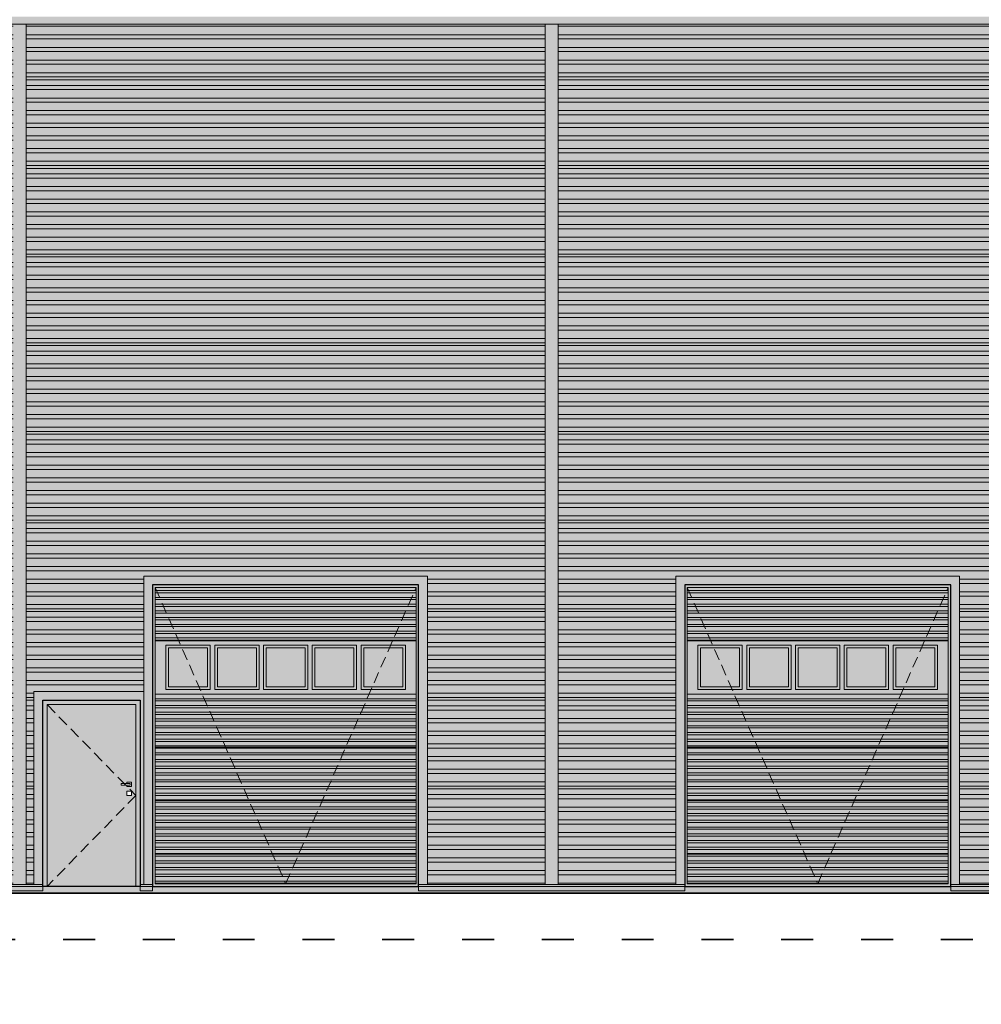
# Model space of a CAD drawing. Header units: millimetres. Extents: x 16720 to 74016, y 25810 to 81213.
# Tile 212 of 256: x 31578 to 32663, y 46081 to 47192. Entities that reach past the tile are written whole.
import ezdxf

# ---------------------------------------------------------------- set-up
doc = ezdxf.new("R2010")
doc.units = ezdxf.units.MM
doc.linetypes.add('ACAD_ISO03W100', pattern=[30, 12, -18])
doc.linetypes.add('HIDDENX2', pattern=[19.05, 12.7, -6.35])
for name, color, linetype, lineweight in [('_CIENKIE', 35, 'Continuous', 5), ('_HATCH', 157, 'Continuous', 5), ('_OBRÓBKA BLACHARSKA', 182, 'Continuous', 13), ('_PRZERYWANE', 252, 'HIDDENX2', 9), ('_WIDOKOWE', 252, 'Continuous', 9), ('_ZIEMIA', 98, 'Continuous', 35), ('_ŚREDNIE', 90, 'Continuous', 25)]:
    doc.layers.add(name, color=color, linetype=linetype, lineweight=lineweight)
doc.layers.add('HATCH', color=7, linetype='Continuous')

msp = doc.modelspace()

# ---------------------------------------------------------------- hatches: boundary and pattern name
at = {"layer": '_HATCH'}
h = msp.add_hatch(dxfattribs=at)
h.set_pattern_fill('ANSI32', color=250, scale=1.5, angle=135)
h.set_pattern_definition([(180, (22029.559, 10694.54), (-2e-15, -14.2875), []), (180, (22024.796, 10699.303), (-2e-15, -14.2875), [])])
h.paths.add_polyline_path([(30994.4, 46768.4), (30994.4, 46770.4), (30995.4, 46770.4), (30995.4, 46950), (30994.4, 46950), (30994.4, 46952), (30995.4, 46952), (30995.4, 47131.7), (30994.4, 47131.7), (30994.4, 47133.7), (30995.4, 47133.7), (30995.4, 47150.9), (30995.4, 47170.9), (30995.4, 47187.3), (30976.4, 47187.3), (30976.4, 46216.5), (30995.4, 46216.5), (30995.4, 46246.7), (30994.4, 46246.7), (30994.4, 46248.7), (30995.4, 46248.7), (30995.4, 46405), (30994.4, 46405), (30994.4, 46407), (30995.4, 46407), (30995.4, 46586.7), (30994.4, 46586.7), (30994.4, 46588.7), (30995.4, 46588.7), (30995.4, 46768.4)])
h.paths.add_polyline_path([(31007.4, 46588.7), (31008.4, 46588.7), (31008.4, 46586.7), (31007.4, 46586.7), (31007.4, 46407), (31008.4, 46407), (31008.4, 46405), (31007.4, 46405), (31007.4, 46248.7), (31008.4, 46248.7), (31008.4, 46246.7), (31007.4, 46246.7), (31007.4, 46216.5), (31570.9, 46216.5), (31570.9, 47187.3), (31007.4, 47187.3), (31007.4, 47170.9), (31007.4, 47150.9), (31007.4, 47133.7), (31008.4, 47133.7), (31008.4, 47131.7), (31007.4, 47131.7), (31007.4, 46952), (31008.4, 46952), (31008.4, 46950), (31007.4, 46950), (31007.4, 46770.4), (31008.4, 46770.4), (31008.4, 46768.4), (31007.4, 46768.4)])
h.paths.add_polyline_path([(32038.4, 46564.5), (32038.4, 46216.5), (32170.9, 46216.5), (32170.9, 47187.3), (31585.9, 47187.3), (31585.9, 46216.5), (31594.4, 46216.5), (31594.4, 46434.5), (31718.4, 46434.5), (31718.4, 46564.5)])
h.paths.add_polyline_path([(32767.4, 46316.7), (32770.9, 46316.7), (32770.9, 47187.3), (32185.9, 47187.3), (32185.9, 46216.5), (32318.4, 46216.5), (32318.4, 46564.5), (32638.4, 46564.5), (32638.4, 46216.5), (32767.4, 46216.5)])
h.paths.add_polyline_path([(33370.9, 46216.5), (33370.9, 47187.3), (32785.9, 47187.3), (32785.9, 46216.5), (32908.4, 46216.5), (32908.4, 46494.5), (32908.4, 46554.5), (33248.4, 46554.5), (33248.4, 46494.5), (33248.4, 46216.5)])
h.paths.add_polyline_path([(33949.4, 46248.7), (33949.4, 46405), (33948.4, 46405), (33948.4, 46407), (33949.4, 46407), (33949.4, 46586.7), (33948.4, 46586.7), (33948.4, 46588.7), (33949.4, 46588.7), (33949.4, 46768.4), (33948.4, 46768.4), (33948.4, 46770.4), (33949.4, 46770.4), (33949.4, 46950), (33948.4, 46950), (33948.4, 46952), (33949.4, 46952), (33949.4, 47131.7), (33948.4, 47131.7), (33948.4, 47133.7), (33949.4, 47133.7), (33949.4, 47150.9), (33949.4, 47170.9), (33949.4, 47187.3), (33385.9, 47187.3), (33385.9, 46216.5), (33508.4, 46216.5), (33508.4, 46494.5), (33508.4, 46554.5), (33848.4, 46554.5), (33848.4, 46494.5), (33848.4, 46216.5), (33949.4, 46216.5), (33949.4, 46246.7), (33948.4, 46246.7), (33948.4, 46248.7)])
h.paths.add_polyline_path([(33961.4, 47187.3), (33961.4, 47170.9), (33961.4, 47150.9), (33961.4, 47133.7), (33962.4, 47133.7), (33962.4, 47131.7), (33961.4, 47131.7), (33961.4, 46952), (33962.4, 46952), (33962.4, 46950), (33961.4, 46950), (33961.4, 46770.4), (33962.4, 46770.4), (33962.4, 46768.4), (33961.4, 46768.4), (33961.4, 46588.7), (33962.4, 46588.7), (33962.4, 46586.7), (33961.4, 46586.7), (33961.4, 46407), (33962.4, 46407), (33962.4, 46405), (33961.4, 46405), (33961.4, 46248.7), (33962.4, 46248.7), (33962.4, 46246.7), (33961.4, 46246.7), (33961.4, 46216.5), (33980.4, 46216.5), (33980.4, 47187.3)])
h = msp.add_hatch(color=253, dxfattribs=at)
h.dxf.hatch_style = 1
h.paths.add_polyline_path([(30994.4, 46768.4), (30994.4, 46770.4), (30995.4, 46770.4), (30995.4, 46950), (30994.4, 46950), (30994.4, 46952), (30995.4, 46952), (30995.4, 47131.7), (30994.4, 47131.7), (30994.4, 47133.7), (30995.4, 47133.7), (30995.4, 47150.9), (30995.4, 47170.9), (30995.4, 47187.3), (30976.4, 47187.3), (30976.4, 46216.5), (30995.4, 46216.5), (30995.4, 46246.7), (30994.4, 46246.7), (30994.4, 46248.7), (30995.4, 46248.7), (30995.4, 46405), (30994.4, 46405), (30994.4, 46407), (30995.4, 46407), (30995.4, 46586.7), (30994.4, 46586.7), (30994.4, 46588.7), (30995.4, 46588.7), (30995.4, 46768.4)])
h.paths.add_polyline_path([(31007.4, 46588.7), (31008.4, 46588.7), (31008.4, 46586.7), (31007.4, 46586.7), (31007.4, 46407), (31008.4, 46407), (31008.4, 46405), (31007.4, 46405), (31007.4, 46248.7), (31008.4, 46248.7), (31008.4, 46246.7), (31007.4, 46246.7), (31007.4, 46216.5), (31570.9, 46216.5), (31570.9, 47187.3), (31007.4, 47187.3), (31007.4, 47170.9), (31007.4, 47150.9), (31007.4, 47133.7), (31008.4, 47133.7), (31008.4, 47131.7), (31007.4, 47131.7), (31007.4, 46952), (31008.4, 46952), (31008.4, 46950), (31007.4, 46950), (31007.4, 46770.4), (31008.4, 46770.4), (31008.4, 46768.4), (31007.4, 46768.4)])
h.paths.add_polyline_path([(32038.4, 46564.5), (32038.4, 46216.5), (32170.9, 46216.5), (32170.9, 47187.3), (31585.9, 47187.3), (31585.9, 46216.5), (31594.4, 46216.5), (31594.4, 46434.5), (31718.4, 46434.5), (31718.4, 46564.5)])
h.paths.add_polyline_path([(32767.4, 46316.7), (32770.9, 46316.7), (32770.9, 47187.3), (32185.9, 47187.3), (32185.9, 46216.5), (32318.4, 46216.5), (32318.4, 46564.5), (32638.4, 46564.5), (32638.4, 46216.5), (32767.4, 46216.5)])
h.paths.add_polyline_path([(33370.9, 46216.5), (33370.9, 47187.3), (32785.9, 47187.3), (32785.9, 46216.5), (32908.4, 46216.5), (32908.4, 46494.5), (32908.4, 46554.5), (33248.4, 46554.5), (33248.4, 46494.5), (33248.4, 46216.5)])
h.paths.add_polyline_path([(33949.4, 46248.7), (33949.4, 46405), (33948.4, 46405), (33948.4, 46407), (33949.4, 46407), (33949.4, 46586.7), (33948.4, 46586.7), (33948.4, 46588.7), (33949.4, 46588.7), (33949.4, 46768.4), (33948.4, 46768.4), (33948.4, 46770.4), (33949.4, 46770.4), (33949.4, 46950), (33948.4, 46950), (33948.4, 46952), (33949.4, 46952), (33949.4, 47131.7), (33948.4, 47131.7), (33948.4, 47133.7), (33949.4, 47133.7), (33949.4, 47150.9), (33949.4, 47170.9), (33949.4, 47187.3), (33385.9, 47187.3), (33385.9, 46216.5), (33508.4, 46216.5), (33508.4, 46494.5), (33508.4, 46554.5), (33848.4, 46554.5), (33848.4, 46494.5), (33848.4, 46216.5), (33949.4, 46216.5), (33949.4, 46246.7), (33948.4, 46246.7), (33948.4, 46248.7)])
h.paths.add_polyline_path([(33961.4, 47187.3), (33961.4, 47170.9), (33961.4, 47150.9), (33961.4, 47133.7), (33962.4, 47133.7), (33962.4, 47131.7), (33961.4, 47131.7), (33961.4, 46952), (33962.4, 46952), (33962.4, 46950), (33961.4, 46950), (33961.4, 46770.4), (33962.4, 46770.4), (33962.4, 46768.4), (33961.4, 46768.4), (33961.4, 46588.7), (33962.4, 46588.7), (33962.4, 46586.7), (33961.4, 46586.7), (33961.4, 46407), (33962.4, 46407), (33962.4, 46405), (33961.4, 46405), (33961.4, 46248.7), (33962.4, 46248.7), (33962.4, 46246.7), (33961.4, 46246.7), (33961.4, 46216.5), (33980.4, 46216.5), (33980.4, 47187.3)])
h = msp.add_hatch(dxfattribs=at)
h.set_pattern_fill('ANSI32', color=250, scale=0.8, angle=135)
h.set_pattern_definition([(180, (55160.249, 51323.353), (-9e-16, -7.62), []), (180, (55157.709, 51325.893), (-9e-16, -7.62), [])])
h.paths.add_polyline_path([(31731.4, 46217.5), (32025.4, 46217.5), (32025.4, 46251.5), (31731.4, 46251.5)])
h.paths.add_polyline_path([(31731.4, 46251.5), (32025.4, 46251.5), (32025.4, 46311.5), (31731.4, 46311.5)])
h.paths.add_polyline_path([(31731.4, 46311.5), (32025.4, 46311.5), (32025.4, 46371.5), (31731.4, 46371.5)])
h.paths.add_polyline_path([(31731.4, 46371.5), (32025.4, 46371.5), (32025.4, 46431.5), (31731.4, 46431.5)])
h.paths.add_polyline_path([(31731.4, 46491.5), (32025.4, 46491.5), (32025.4, 46551.5), (31731.4, 46551.5)])
h = msp.add_hatch(dxfattribs=at)
h.set_pattern_fill('ANSI32', color=250, scale=0.8, angle=135)
h.set_pattern_definition([(180, (55760.249, 51323.353), (-9e-16, -7.62), []), (180, (55757.709, 51325.893), (-9e-16, -7.62), [])])
h.paths.add_polyline_path([(32331.4, 46217.5), (32625.4, 46217.5), (32625.4, 46251.5), (32331.4, 46251.5)])
h.paths.add_polyline_path([(32331.4, 46251.5), (32625.4, 46251.5), (32625.4, 46311.5), (32331.4, 46311.5)])
h.paths.add_polyline_path([(32331.4, 46311.5), (32625.4, 46311.5), (32625.4, 46371.5), (32331.4, 46371.5)])
h.paths.add_polyline_path([(32331.4, 46371.5), (32625.4, 46371.5), (32625.4, 46431.5), (32331.4, 46431.5)])
h.paths.add_polyline_path([(32331.4, 46491.5), (32625.4, 46491.5), (32625.4, 46551.5), (32331.4, 46551.5)])
h = msp.add_hatch(color=254, dxfattribs=at)
h.dxf.hatch_style = 1
h.paths.add_polyline_path([(31731.4, 46431.5), (32025.4, 46431.5), (32025.4, 46491.5), (31731.4, 46491.5)])
h.paths.add_polyline_path([(32013.4, 46486.5), (32013.4, 46436.5), (31963.4, 46436.5), (31963.4, 46486.5)], flags=16)
h.paths.add_polyline_path([(31958.4, 46486.5), (31958.4, 46436.5), (31908.4, 46436.5), (31908.4, 46486.5)], flags=16)
h.paths.add_polyline_path([(31903.4, 46486.5), (31903.4, 46436.5), (31853.4, 46436.5), (31853.4, 46486.5)], flags=16)
h.paths.add_polyline_path([(31848.4, 46486.5), (31848.4, 46436.5), (31798.4, 46436.5), (31798.4, 46486.5)], flags=16)
h.paths.add_polyline_path([(31793.4, 46486.5), (31793.4, 46436.5), (31743.4, 46436.5), (31743.4, 46486.5)], flags=16)
h.paths.add_polyline_path([(32010.4, 46483.5), (32010.4, 46439.5), (31966.4, 46439.5), (31966.4, 46483.5)], flags=0)
h.paths.add_polyline_path([(31955.4, 46483.5), (31955.4, 46439.5), (31911.4, 46439.5), (31911.4, 46483.5)], flags=0)
h.paths.add_polyline_path([(31900.4, 46483.5), (31900.4, 46439.5), (31856.4, 46439.5), (31856.4, 46483.5)], flags=0)
h.paths.add_polyline_path([(31845.4, 46483.5), (31845.4, 46439.5), (31801.4, 46439.5), (31801.4, 46483.5)], flags=0)
h.paths.add_polyline_path([(31790.4, 46483.5), (31790.4, 46439.5), (31746.4, 46439.5), (31746.4, 46483.5)], flags=0)
h = msp.add_hatch(color=254, dxfattribs=at)
h.dxf.hatch_style = 1
h.paths.add_polyline_path([(32331.4, 46431.5), (32625.4, 46431.5), (32625.4, 46491.5), (32331.4, 46491.5)])
h.paths.add_polyline_path([(32613.4, 46486.5), (32613.4, 46436.5), (32563.4, 46436.5), (32563.4, 46486.5)], flags=16)
h.paths.add_polyline_path([(32558.4, 46486.5), (32558.4, 46436.5), (32508.4, 46436.5), (32508.4, 46486.5)], flags=16)
h.paths.add_polyline_path([(32503.4, 46486.5), (32503.4, 46436.5), (32453.4, 46436.5), (32453.4, 46486.5)], flags=16)
h.paths.add_polyline_path([(32448.4, 46486.5), (32448.4, 46436.5), (32398.4, 46436.5), (32398.4, 46486.5)], flags=16)
h.paths.add_polyline_path([(32393.4, 46486.5), (32393.4, 46436.5), (32343.4, 46436.5), (32343.4, 46486.5)], flags=16)
h.paths.add_polyline_path([(32610.4, 46483.5), (32610.4, 46439.5), (32566.4, 46439.5), (32566.4, 46483.5)], flags=0)
h.paths.add_polyline_path([(32555.4, 46483.5), (32555.4, 46439.5), (32511.4, 46439.5), (32511.4, 46483.5)], flags=0)
h.paths.add_polyline_path([(32500.4, 46483.5), (32500.4, 46439.5), (32456.4, 46439.5), (32456.4, 46483.5)], flags=0)
h.paths.add_polyline_path([(32445.4, 46483.5), (32445.4, 46439.5), (32401.4, 46439.5), (32401.4, 46483.5)], flags=0)
h.paths.add_polyline_path([(32390.4, 46483.5), (32390.4, 46439.5), (32346.4, 46439.5), (32346.4, 46483.5)], flags=0)
h = msp.add_hatch(color=155, dxfattribs=at)
h.dxf.hatch_style = 1
h.paths.add_polyline_path([(31966.4, 46483.5), (31966.4, 46439.5), (32010.4, 46439.5), (32010.4, 46483.5)])
h.paths.add_polyline_path([(31911.4, 46483.5), (31911.4, 46439.5), (31955.4, 46439.5), (31955.4, 46483.5)])
h.paths.add_polyline_path([(31856.4, 46483.5), (31856.4, 46439.5), (31900.4, 46439.5), (31900.4, 46483.5)])
h.paths.add_polyline_path([(31801.4, 46483.5), (31801.4, 46439.5), (31845.4, 46439.5), (31845.4, 46483.5)])
h.paths.add_polyline_path([(31746.4, 46483.5), (31746.4, 46439.5), (31790.4, 46439.5), (31790.4, 46483.5)])
h = msp.add_hatch(color=155, dxfattribs=at)
h.dxf.hatch_style = 1
h.paths.add_polyline_path([(32566.4, 46483.5), (32566.4, 46439.5), (32610.4, 46439.5), (32610.4, 46483.5)])
h.paths.add_polyline_path([(32511.4, 46483.5), (32511.4, 46439.5), (32555.4, 46439.5), (32555.4, 46483.5)])
h.paths.add_polyline_path([(32456.4, 46483.5), (32456.4, 46439.5), (32500.4, 46439.5), (32500.4, 46483.5)])
h.paths.add_polyline_path([(32401.4, 46483.5), (32401.4, 46439.5), (32445.4, 46439.5), (32445.4, 46483.5)])
h.paths.add_polyline_path([(32346.4, 46483.5), (32346.4, 46439.5), (32390.4, 46439.5), (32390.4, 46483.5)])
at = {"layer": '_HATCH', "true_color": 0xe8e8e8}
h = msp.add_hatch(color=254, dxfattribs=at)
h.dxf.hatch_style = 1
h.paths.add_polyline_path([(33984.4, 46209.5), (33961.4, 46209.5), (33961.4, 46154.5), (33979.4, 46154.5), (33979.4, 46174.5), (33984.4, 46174.5)])
h.paths.add_polyline_path([(33989.4, 46174.5), (34003.4, 46174.5), (34003.4, 46154.5), (34013.9, 46154.5), (34013.9, 46209.5), (33989.4, 46209.5)])
h.paths.add_polyline_path([(33961.4, 46154.5), (33961.4, 46089.5), (33963.9, 46089.5), (33963.9, 46081.5), (33964.4, 46081.5), (33964.4, 46089.5), (33978.9, 46089.5), (33978.9, 46081.5), (33979.4, 46081.5), (33979.4, 46154.5)])
h.paths.add_polyline_path([(33778.4, 46154.5), (33848.4, 46154.5), (33949.4, 46154.5), (33949.4, 46209.5), (33848.4, 46209.5), (33848.4, 46214.5), (33788.4, 46214.5), (33778.4, 46214.5)])
h.paths.add_polyline_path([(33848.4, 46154.5), (33848.4, 46089.5), (33848.4, 46081.5), (33848.9, 46081.5), (33848.9, 46089.5), (33864.9, 46089.5), (33864.9, 46081.5), (33865.4, 46081.5), (33865.4, 46089.5), (33881.4, 46089.5), (33881.4, 46081.5), (33881.9, 46081.5), (33881.9, 46089.5), (33897.9, 46089.5), (33897.9, 46081.5), (33898.4, 46081.5), (33898.4, 46089.5), (33914.4, 46089.5), (33914.4, 46081.5), (33914.9, 46081.5), (33914.9, 46089.5), (33930.9, 46089.5), (33930.9, 46081.5), (33931.4, 46081.5), (33931.4, 46089.5), (33947.4, 46089.5), (33947.4, 46081.5), (33947.9, 46081.5), (33947.9, 46089.5), (33949.4, 46089.5), (33949.4, 46154.5)])
h.paths.add_polyline_path([(33848.4, 46154.5), (33778.4, 46154.5), (33578.4, 46154.5), (33508.4, 46154.5), (33508.4, 46089.5), (33518.4, 46089.5), (33518.4, 46081.5), (33518.9, 46081.5), (33518.9, 46089.5), (33534.9, 46089.5), (33534.9, 46081.5), (33535.4, 46081.5), (33535.4, 46089.5), (33551.4, 46089.5), (33551.4, 46081.5), (33551.9, 46081.5), (33551.9, 46089.5), (33567.9, 46089.5), (33567.9, 46081.5), (33568.4, 46081.5), (33568.4, 46089.5), (33584.4, 46089.5), (33584.4, 46081.5), (33584.9, 46081.5), (33584.9, 46089.5), (33600.9, 46089.5), (33600.9, 46081.5), (33601.4, 46081.5), (33601.4, 46089.5), (33617.4, 46089.5), (33617.4, 46081.5), (33617.9, 46081.5), (33617.9, 46089.5), (33633.9, 46089.5), (33633.9, 46081.5), (33634.4, 46081.5), (33634.4, 46089.5), (33650.4, 46089.5), (33650.4, 46081.5), (33650.9, 46081.5), (33650.9, 46089.5), (33666.9, 46089.5), (33666.9, 46081.5), (33667.4, 46081.5), (33667.4, 46089.5), (33683.4, 46089.5), (33683.4, 46081.5), (33683.9, 46081.5), (33683.9, 46089.5), (33699.9, 46089.5), (33699.9, 46081.5), (33700.4, 46081.5), (33700.4, 46089.5), (33716.4, 46089.5), (33716.4, 46081.5), (33716.9, 46081.5), (33716.9, 46089.5), (33732.9, 46089.5), (33732.9, 46081.5), (33733.4, 46081.5), (33733.4, 46089.5), (33749.4, 46089.5), (33749.4, 46081.5), (33749.9, 46081.5), (33749.9, 46089.5), (33765.9, 46089.5), (33765.9, 46081.5), (33766.4, 46081.5), (33766.4, 46089.5), (33782.4, 46089.5), (33782.4, 46081.5), (33782.9, 46081.5), (33782.9, 46089.5), (33798.9, 46089.5), (33798.9, 46081.5), (33799.4, 46081.5), (33799.4, 46089.5), (33815.4, 46089.5), (33815.4, 46081.5), (33815.9, 46081.5), (33815.9, 46089.5), (33831.9, 46089.5), (33831.9, 46081.5), (33832.4, 46081.5), (33832.4, 46089.5), (33848.4, 46089.5)])
h.paths.add_polyline_path([(33578.4, 46154.5), (33778.4, 46154.5), (33778.4, 46214.5), (33578.4, 46214.5)])
h.paths.add_polyline_path([(33578.4, 46214.5), (33568.4, 46214.5), (33508.4, 46214.5), (33508.4, 46209.5), (33248.4, 46209.5), (33248.4, 46214.5), (33188.4, 46214.5), (33178.4, 46214.5), (33178.4, 46154.5), (33248.4, 46154.5), (33508.4, 46154.5), (33578.4, 46154.5)])
h.paths.add_polyline_path([(33502.4, 46081.5), (33502.4, 46089.5), (33508.4, 46089.5), (33508.4, 46154.5), (33248.4, 46154.5), (33248.4, 46089.5), (33254.4, 46089.5), (33254.4, 46081.5), (33254.9, 46081.5), (33254.9, 46089.5), (33270.9, 46089.5), (33270.9, 46081.5), (33271.4, 46081.5), (33271.4, 46089.5), (33287.4, 46089.5), (33287.4, 46081.5), (33287.9, 46081.5), (33287.9, 46089.5), (33303.9, 46089.5), (33303.9, 46081.5), (33304.4, 46081.5), (33304.4, 46089.5), (33320.4, 46089.5), (33320.4, 46081.5), (33320.9, 46081.5), (33320.9, 46089.5), (33336.9, 46089.5), (33336.9, 46081.5), (33337.4, 46081.5), (33337.4, 46089.5), (33353.4, 46089.5), (33353.4, 46081.5), (33353.9, 46081.5), (33353.9, 46089.5), (33369.9, 46089.5), (33369.9, 46081.5), (33370.4, 46081.5), (33370.4, 46089.5), (33386.4, 46089.5), (33386.4, 46081.5), (33386.9, 46081.5), (33386.9, 46089.5), (33402.9, 46089.5), (33402.9, 46081.5), (33403.4, 46081.5), (33403.4, 46089.5), (33419.4, 46089.5), (33419.4, 46081.5), (33419.9, 46081.5), (33419.9, 46089.5), (33435.9, 46089.5), (33435.9, 46081.5), (33436.4, 46081.5), (33436.4, 46089.5), (33452.4, 46089.5), (33452.4, 46081.5), (33452.9, 46081.5), (33452.9, 46089.5), (33468.9, 46089.5), (33468.9, 46081.5), (33469.4, 46081.5), (33469.4, 46089.5), (33485.4, 46089.5), (33485.4, 46081.5), (33485.9, 46081.5), (33485.9, 46089.5), (33501.9, 46089.5), (33501.9, 46081.5)])
h.paths.add_polyline_path([(33238.4, 46081.5), (33238.4, 46089.5), (33248.4, 46089.5), (33248.4, 46154.5), (33178.4, 46154.5), (32978.4, 46154.5), (32908.4, 46154.5), (32908.4, 46089.5), (32924.4, 46089.5), (32924.4, 46081.5), (32924.9, 46081.5), (32924.9, 46089.5), (32940.9, 46089.5), (32940.9, 46081.5), (32941.4, 46081.5), (32941.4, 46089.5), (32957.4, 46089.5), (32957.4, 46081.5), (32957.9, 46081.5), (32957.9, 46089.5), (32973.9, 46089.5), (32973.9, 46081.5), (32974.4, 46081.5), (32974.4, 46089.5), (32990.4, 46089.5), (32990.4, 46081.5), (32990.9, 46081.5), (32990.9, 46089.5), (33006.9, 46089.5), (33006.9, 46081.5), (33007.4, 46081.5), (33007.4, 46089.5), (33023.4, 46089.5), (33023.4, 46081.5), (33023.9, 46081.5), (33023.9, 46089.5), (33039.9, 46089.5), (33039.9, 46081.5), (33040.4, 46081.5), (33040.4, 46089.5), (33056.4, 46089.5), (33056.4, 46081.5), (33056.9, 46081.5), (33056.9, 46089.5), (33072.9, 46089.5), (33072.9, 46081.5), (33073.4, 46081.5), (33073.4, 46089.5), (33089.4, 46089.5), (33089.4, 46081.5), (33089.9, 46081.5), (33089.9, 46089.5), (33105.9, 46089.5), (33105.9, 46081.5), (33106.4, 46081.5), (33106.4, 46089.5), (33122.4, 46089.5), (33122.4, 46081.5), (33122.9, 46081.5), (33122.9, 46089.5), (33138.9, 46089.5), (33138.9, 46081.5), (33139.4, 46081.5), (33139.4, 46089.5), (33155.4, 46089.5), (33155.4, 46081.5), (33155.9, 46081.5), (33155.9, 46089.5), (33171.9, 46089.5), (33171.9, 46081.5), (33172.4, 46081.5), (33172.4, 46089.5), (33188.4, 46089.5), (33188.4, 46081.5), (33188.9, 46081.5), (33188.9, 46089.5), (33204.9, 46089.5), (33204.9, 46081.5), (33205.4, 46081.5), (33205.4, 46089.5), (33221.4, 46089.5), (33221.4, 46081.5), (33221.9, 46081.5), (33221.9, 46089.5), (33237.9, 46089.5), (33237.9, 46081.5)])
h.paths.add_polyline_path([(32978.4, 46154.5), (33178.4, 46154.5), (33178.4, 46214.5), (32978.4, 46214.5)])
h.paths.add_polyline_path([(32772.4, 46206.7), (32777.4, 46206.7), (32777.4, 46154.5), (32908.4, 46154.5), (32978.4, 46154.5), (32978.4, 46214.5), (32968.4, 46214.5), (32908.4, 46214.5), (32908.4, 46209.5), (32772.4, 46209.5)])
h.paths.add_polyline_path([(32777.9, 46081.5), (32777.9, 46089.5), (32792.4, 46089.5), (32792.4, 46081.5), (32792.9, 46081.5), (32792.9, 46089.5), (32808.9, 46089.5), (32808.9, 46081.5), (32809.4, 46081.5), (32809.4, 46089.5), (32825.4, 46089.5), (32825.4, 46081.5), (32825.9, 46081.5), (32825.9, 46089.5), (32841.9, 46089.5), (32841.9, 46081.5), (32842.4, 46081.5), (32842.4, 46089.5), (32858.4, 46089.5), (32858.4, 46081.5), (32858.9, 46081.5), (32858.9, 46089.5), (32874.9, 46089.5), (32874.9, 46081.5), (32875.4, 46081.5), (32875.4, 46089.5), (32891.4, 46089.5), (32891.4, 46081.5), (32891.9, 46081.5), (32891.9, 46089.5), (32907.9, 46089.5), (32907.9, 46081.5), (32908.4, 46081.5), (32908.4, 46089.5), (32908.4, 46154.5), (32777.4, 46154.5), (32777.4, 46081.5)])
h.paths.add_polyline_path([(32328.4, 46214.5), (32328.4, 46209.5), (32028.4, 46209.5), (32028.4, 46214.5), (31728.4, 46214.5), (31728.4, 46209.5), (31714.4, 46209.5), (31714.4, 46214.5), (31604.4, 46214.5), (31604.4, 46209.5), (31007.4, 46209.5), (31007.4, 46206.7), (32753.4, 46206.7), (32767.4, 46206.7), (32767.4, 46209.5), (32628.4, 46209.5), (32628.4, 46214.5)])
h.paths.add_polyline_path([(30942.9, 46209.5), (30942.9, 46206.7), (30995.4, 46206.7), (30995.4, 46209.5)])
at = {"layer": 'HATCH'}
h = msp.add_hatch(color=8, dxfattribs=at)
h.dxf.hatch_style = 1
h.paths.add_polyline_path([(30976.4, 46216.5), (30951.4, 46216.5), (30939.9, 46214.5), (30941.1, 46209.5), (30942.9, 46209.5), (30995.4, 46209.5), (30995.4, 46216.5)])
h.paths.add_polyline_path([(31594.4, 46216.5), (31585.9, 46216.5), (31570.9, 46216.5), (31007.4, 46216.5), (31007.4, 46209.5), (31604.4, 46209.5), (31604.4, 46214.5), (31604.4, 46216.5)])
h.paths.add_polyline_path([(31714.4, 46216.5), (31714.4, 46214.5), (31714.4, 46209.5), (31728.4, 46209.5), (31728.4, 46214.5), (31728.4, 46216.5), (31718.4, 46216.5)])
h.paths.add_polyline_path([(32318.4, 46216.5), (32185.9, 46216.5), (32170.9, 46216.5), (32038.4, 46216.5), (32028.4, 46216.5), (32028.4, 46214.5), (32028.4, 46209.5), (32328.4, 46209.5), (32328.4, 46214.5), (32328.4, 46216.5)])
h.paths.add_polyline_path([(32638.4, 46216.5), (32628.4, 46216.5), (32628.4, 46214.5), (32628.4, 46209.5), (32767.4, 46209.5), (32767.4, 46216.5)])
h.paths.add_polyline_path([(32772.4, 46209.5), (32908.4, 46209.5), (32908.4, 46214.5), (32908.4, 46216.5), (32785.9, 46216.5), (32772.4, 46216.5)])
h.paths.add_polyline_path([(33248.4, 46209.5), (33508.4, 46209.5), (33508.4, 46214.5), (33248.4, 46214.5)])
h.paths.add_polyline_path([(33248.4, 46216.5), (33248.4, 46214.5), (33508.4, 46214.5), (33508.4, 46216.5), (33385.9, 46216.5), (33370.9, 46216.5)])
h.paths.add_polyline_path([(33848.4, 46214.5), (33848.4, 46209.5), (33949.4, 46209.5), (33949.4, 46216.5), (33848.4, 46216.5)])
h.paths.add_polyline_path([(33984.4, 46216.5), (33980.4, 46216.5), (33961.4, 46216.5), (33961.4, 46209.5), (33984.4, 46209.5)])
h.paths.add_polyline_path([(34013.9, 46209.5), (34015.8, 46209.5), (34016.9, 46214.5), (34005.4, 46216.5), (33989.4, 46216.5), (33989.4, 46209.5)])
h.paths.add_polyline_path([(33989.4, 46216.5), (34005.4, 46216.5), (34005.4, 47187.3), (33980.4, 47187.3), (33980.4, 46216.5), (33984.4, 46216.5), (33984.4, 46284.5), (33989.4, 46284.5)])
h.paths.add_polyline_path([(34015.4, 47447.9), (34015.4, 47205.2), (34025.4, 47205.2), (34025.4, 47447.9)])
h.paths.add_polyline_path([(34025.4, 47447.9), (34025.4, 47462.9), (30931.4, 47462.9), (30931.4, 47447.9), (30941.4, 47447.9), (34015.4, 47447.9)])
h.paths.add_polyline_path([(30931.4, 47205.2), (30941.4, 47205.2), (30941.4, 47447.9), (30931.4, 47447.9)])
h.paths.add_polyline_path([(30976.4, 47187.3), (30951.4, 47187.3), (30951.4, 46216.5), (30976.4, 46216.5)])
h.paths.add_polyline_path([(31570.9, 46216.5), (31585.9, 46216.5), (31585.9, 47187.3), (31570.9, 47187.3)])
h.paths.add_polyline_path([(32170.9, 46216.5), (32185.9, 46216.5), (32185.9, 47187.3), (32170.9, 47187.3)])
h.paths.add_polyline_path([(32785.9, 46216.5), (32785.9, 47187.3), (32770.9, 47187.3), (32770.9, 46316.7), (32772.4, 46316.7), (32772.4, 46216.5)])
h.paths.add_polyline_path([(33385.9, 47187.3), (33370.9, 47187.3), (33370.9, 46216.5), (33385.9, 46216.5)])
h.paths.add_polyline_path([(31718.4, 46216.5), (31728.4, 46216.5), (31728.4, 46554.5), (32028.4, 46554.5), (32028.4, 46216.5), (32038.4, 46216.5), (32038.4, 46564.5), (31718.4, 46564.5), (31718.4, 46434.5)])
h.paths.add_polyline_path([(31714.4, 46216.5), (31718.4, 46216.5), (31718.4, 46434.5), (31594.4, 46434.5), (31594.4, 46216.5), (31604.4, 46216.5), (31604.4, 46424.5), (31714.4, 46424.5)])
h.paths.add_polyline_path([(32628.4, 46216.5), (32638.4, 46216.5), (32638.4, 46564.5), (32318.4, 46564.5), (32318.4, 46216.5), (32328.4, 46216.5), (32328.4, 46554.5), (32628.4, 46554.5)])
h = msp.add_hatch(color=250, dxfattribs=at)
h.dxf.hatch_style = 1
edge = h.paths.add_edge_path()
edge.add_line((33980.4, 47187.3), (34005.4, 47187.3))
edge.add_line((34005.4, 47187.3), (34025.4, 47187.3))
edge.add_line((34025.4, 47187.3), (34025.4, 47195.5))
edge.add_line((34025.4, 47195.5), (30931.4, 47195.5))
edge.add_line((30931.4, 47195.5), (30931.4, 47187.3))
edge.add_line((30931.4, 47187.3), (30951.4, 47187.3))
edge.add_line((30951.4, 47187.3), (30976.4, 47187.3))
edge.add_line((30976.4, 47187.3), (30995.4, 47187.3))
edge.add_ellipse((31001.4, 47187.3), major_axis=(6, 0), ratio=0.456351, start_angle=0, end_angle=180, ccw=False)
edge.add_line((31007.4, 47187.3), (31570.9, 47187.3))
edge.add_line((31570.9, 47187.3), (31585.9, 47187.3))
edge.add_line((31585.9, 47187.3), (32170.9, 47187.3))
edge.add_line((32170.9, 47187.3), (32185.9, 47187.3))
edge.add_line((32185.9, 47187.3), (32770.9, 47187.3))
edge.add_line((32770.9, 47187.3), (32785.9, 47187.3))
edge.add_line((32785.9, 47187.3), (33370.9, 47187.3))
edge.add_line((33370.9, 47187.3), (33385.9, 47187.3))
edge.add_line((33385.9, 47187.3), (33949.4, 47187.3))
edge.add_ellipse((33955.4, 47187.3), major_axis=(6, 0), ratio=0.456351, start_angle=0, end_angle=180, ccw=False)
edge.add_line((33961.4, 47187.3), (33980.4, 47187.3))
edge = h.paths.add_edge_path()
edge.add_ellipse((31001.4, 47170.9), major_axis=(-6, 0), ratio=0.582914, start_angle=-360, end_angle=-180)
edge.add_line((31007.4, 47170.9), (31007.4, 47187.3))
edge.add_ellipse((31001.4, 47187.3), major_axis=(6, 0), ratio=0.456351, start_angle=-360, end_angle=-180)
edge.add_line((30995.4, 47187.3), (30995.4, 47170.9))
edge = h.paths.add_edge_path()
edge.add_ellipse((31001.4, 47150.9), major_axis=(-6, 0), ratio=0.582914, start_angle=-360, end_angle=-180)
edge.add_line((31007.4, 47150.9), (31007.4, 47170.9))
edge.add_ellipse((31001.4, 47170.9), major_axis=(-6, 0), ratio=0.582914, start_angle=0, end_angle=180, ccw=False)
edge.add_line((30995.4, 47170.9), (30995.4, 47150.9))
edge = h.paths.add_edge_path()
edge.add_line((30995.4, 47133.7), (31007.4, 47133.7))
edge.add_line((31007.4, 47133.7), (31007.4, 47150.9))
edge.add_ellipse((31001.4, 47150.9), major_axis=(-6, 0), ratio=0.582914, start_angle=0, end_angle=180, ccw=False)
edge.add_line((30995.4, 47150.9), (30995.4, 47133.7))
h.paths.add_polyline_path([(30995.4, 47131.7), (30995.4, 47133.7), (30994.4, 47133.7), (30994.4, 47131.7)])
h.paths.add_polyline_path([(31007.4, 47131.7), (31007.4, 47133.7), (30995.4, 47133.7), (30995.4, 47131.7)])
h.paths.add_polyline_path([(31008.4, 47131.7), (31008.4, 47133.7), (31007.4, 47133.7), (31007.4, 47131.7)])
h.paths.add_polyline_path([(30995.4, 47131.7), (30995.4, 46952), (31007.4, 46952), (31007.4, 47131.7)])
h.paths.add_polyline_path([(31007.4, 46950), (31008.4, 46950), (31008.4, 46952), (31007.4, 46952)])
h.paths.add_polyline_path([(31007.4, 46950), (31007.4, 46952), (30995.4, 46952), (30995.4, 46950)])
h.paths.add_polyline_path([(30994.4, 46952), (30994.4, 46950), (30995.4, 46950), (30995.4, 46952)])
h.paths.add_polyline_path([(30995.4, 46950), (30995.4, 46770.4), (31007.4, 46770.4), (31007.4, 46950)])
h.paths.add_polyline_path([(30994.4, 46770.4), (30994.4, 46768.4), (30995.4, 46768.4), (30995.4, 46770.4)])
h.paths.add_polyline_path([(30995.4, 46768.4), (31007.4, 46768.4), (31007.4, 46770.4), (30995.4, 46770.4)])
h.paths.add_polyline_path([(31007.4, 46768.4), (31008.4, 46768.4), (31008.4, 46770.4), (31007.4, 46770.4)])
h.paths.add_polyline_path([(30995.4, 46588.7), (31007.4, 46588.7), (31007.4, 46768.4), (30995.4, 46768.4)])
h.paths.add_polyline_path([(30995.4, 46588.7), (30994.4, 46588.7), (30994.4, 46586.7), (30995.4, 46586.7)])
h.paths.add_polyline_path([(30995.4, 46586.7), (31007.4, 46586.7), (31007.4, 46588.7), (30995.4, 46588.7)])
h.paths.add_polyline_path([(31007.4, 46586.7), (31008.4, 46586.7), (31008.4, 46588.7), (31007.4, 46588.7)])
h.paths.add_polyline_path([(30995.4, 46407), (31007.4, 46407), (31007.4, 46586.7), (30995.4, 46586.7)])
h.paths.add_polyline_path([(31007.4, 46405), (31008.4, 46405), (31008.4, 46407), (31007.4, 46407)])
h.paths.add_polyline_path([(30995.4, 46405), (31007.4, 46405), (31007.4, 46407), (30995.4, 46407)])
h.paths.add_polyline_path([(30994.4, 46407), (30994.4, 46405), (30995.4, 46405), (30995.4, 46407)])
h.paths.add_polyline_path([(30995.4, 46248.7), (31007.4, 46248.7), (31007.4, 46405), (30995.4, 46405)])
h.paths.add_polyline_path([(30994.4, 46248.7), (30994.4, 46246.7), (30995.4, 46246.7), (30995.4, 46248.7)])
h.paths.add_polyline_path([(31007.4, 46248.7), (30995.4, 46248.7), (30995.4, 46246.7), (31007.4, 46246.7)])
h.paths.add_polyline_path([(31007.4, 46246.7), (31008.4, 46246.7), (31008.4, 46248.7), (31007.4, 46248.7)])
h.paths.add_polyline_path([(30995.4, 46246.7), (30995.4, 46216.5), (30995.4, 46214.5), (30995.4, 46209.5), (30995.4, 46206.7), (31007.4, 46206.7), (31007.4, 46209.5), (31007.4, 46214.5), (31007.4, 46216.5), (31007.4, 46246.7)])
h.paths.add_polyline_path([(33949.4, 46154.5), (33949.4, 46089.5), (33961.4, 46089.5), (33961.4, 46154.5)])
h.paths.add_polyline_path([(33949.4, 46246.7), (33949.4, 46216.5), (33949.4, 46214.5), (33949.4, 46209.5), (33949.4, 46154.5), (33961.4, 46154.5), (33961.4, 46209.5), (33961.4, 46214.5), (33961.4, 46216.5), (33961.4, 46246.7)])
h.paths.add_polyline_path([(33961.4, 46246.7), (33962.4, 46246.7), (33962.4, 46248.7), (33961.4, 46248.7)])
h.paths.add_polyline_path([(33961.4, 46248.7), (33949.4, 46248.7), (33949.4, 46246.7), (33961.4, 46246.7)])
h.paths.add_polyline_path([(33948.4, 46248.7), (33948.4, 46246.7), (33949.4, 46246.7), (33949.4, 46248.7)])
h.paths.add_polyline_path([(33961.4, 46405), (33949.4, 46405), (33949.4, 46248.7), (33961.4, 46248.7)])
h.paths.add_polyline_path([(33961.4, 46405), (33962.4, 46405), (33962.4, 46407), (33961.4, 46407)])
h.paths.add_polyline_path([(33961.4, 46407), (33949.4, 46407), (33949.4, 46405), (33961.4, 46405)])
h.paths.add_polyline_path([(33948.4, 46407), (33948.4, 46405), (33949.4, 46405), (33949.4, 46407)])
h.paths.add_polyline_path([(33949.4, 46586.7), (33949.4, 46407), (33961.4, 46407), (33961.4, 46586.7)])
h.paths.add_polyline_path([(33961.4, 46586.7), (33962.4, 46586.7), (33962.4, 46588.7), (33961.4, 46588.7)])
h.paths.add_polyline_path([(33961.4, 46588.7), (33949.4, 46588.7), (33949.4, 46586.7), (33961.4, 46586.7)])
h.paths.add_polyline_path([(33948.4, 46588.7), (33948.4, 46586.7), (33949.4, 46586.7), (33949.4, 46588.7)])
h.paths.add_polyline_path([(33949.4, 46768.4), (33949.4, 46588.7), (33961.4, 46588.7), (33961.4, 46768.4)])
h.paths.add_polyline_path([(33961.4, 46768.4), (33962.4, 46768.4), (33962.4, 46770.4), (33961.4, 46770.4)])
h.paths.add_polyline_path([(33961.4, 46770.4), (33949.4, 46770.4), (33949.4, 46768.4), (33961.4, 46768.4)])
h.paths.add_polyline_path([(33948.4, 46770.4), (33948.4, 46768.4), (33949.4, 46768.4), (33949.4, 46770.4)])
h.paths.add_polyline_path([(33961.4, 46950), (33949.4, 46950), (33949.4, 46770.4), (33961.4, 46770.4)])
h.paths.add_polyline_path([(33962.4, 46950), (33962.4, 46952), (33961.4, 46952), (33961.4, 46950)])
h.paths.add_polyline_path([(33961.4, 46952), (33949.4, 46952), (33949.4, 46950), (33961.4, 46950)])
h.paths.add_polyline_path([(33949.4, 46952), (33948.4, 46952), (33948.4, 46950), (33949.4, 46950)])
h.paths.add_polyline_path([(33961.4, 47131.7), (33949.4, 47131.7), (33949.4, 46952), (33961.4, 46952)])
h.paths.add_polyline_path([(33962.4, 47131.7), (33962.4, 47133.7), (33961.4, 47133.7), (33961.4, 47131.7)])
h.paths.add_polyline_path([(33961.4, 47131.7), (33961.4, 47133.7), (33949.4, 47133.7), (33949.4, 47131.7)])
h.paths.add_polyline_path([(33949.4, 47131.7), (33949.4, 47133.7), (33948.4, 47133.7), (33948.4, 47131.7)])
edge = h.paths.add_edge_path()
edge.add_line((33961.4, 47133.7), (33961.4, 47150.9))
edge.add_ellipse((33955.4, 47150.9), major_axis=(-6, 0), ratio=0.582914, start_angle=0, end_angle=180, ccw=False)
edge.add_line((33949.4, 47150.9), (33949.4, 47133.7))
edge.add_line((33949.4, 47133.7), (33961.4, 47133.7))
edge = h.paths.add_edge_path()
edge.add_line((33961.4, 47150.9), (33961.4, 47170.9))
edge.add_ellipse((33955.4, 47170.9), major_axis=(-6, 0), ratio=0.582914, start_angle=0, end_angle=180, ccw=False)
edge.add_line((33949.4, 47170.9), (33949.4, 47150.9))
edge.add_ellipse((33955.4, 47150.9), major_axis=(-6, 0), ratio=0.582914, start_angle=-360, end_angle=-180)
edge = h.paths.add_edge_path()
edge.add_line((33961.4, 47170.9), (33961.4, 47187.3))
edge.add_ellipse((33955.4, 47187.3), major_axis=(6, 0), ratio=0.456351, start_angle=-360, end_angle=-180)
edge.add_line((33949.4, 47187.3), (33949.4, 47170.9))
edge.add_ellipse((33955.4, 47170.9), major_axis=(-6, 0), ratio=0.582914, start_angle=-360, end_angle=-180)
h = msp.add_hatch(color=250, dxfattribs=at)
h.dxf.hatch_style = 1
h.paths.add_polyline_path([(31728.4, 46554.5), (31728.4, 46214.5), (32028.4, 46214.5), (32028.4, 46554.5)])
h.paths.add_polyline_path([(31731.4, 46551.5), (32025.4, 46551.5), (32025.4, 46491.5), (32025.4, 46431.5), (32025.4, 46371.5), (32025.4, 46311.5), (32025.4, 46251.5), (32025.4, 46217.5), (31731.4, 46217.5), (31731.4, 46251.5), (31731.4, 46311.5), (31731.4, 46371.5), (31731.4, 46431.5), (31731.4, 46491.5)], flags=16)
h.paths.add_polyline_path([(32013.4, 46486.5), (32013.4, 46436.5), (31963.4, 46436.5), (31963.4, 46486.5)], flags=0)
h.paths.add_polyline_path([(32010.4, 46483.5), (32010.4, 46439.5), (31966.4, 46439.5), (31966.4, 46483.5)], flags=0)
h.paths.add_polyline_path([(31958.4, 46486.5), (31958.4, 46436.5), (31908.4, 46436.5), (31908.4, 46486.5)], flags=0)
h.paths.add_polyline_path([(31955.4, 46483.5), (31955.4, 46439.5), (31911.4, 46439.5), (31911.4, 46483.5)], flags=0)
h.paths.add_polyline_path([(31903.4, 46486.5), (31903.4, 46436.5), (31853.4, 46436.5), (31853.4, 46486.5)], flags=0)
h.paths.add_polyline_path([(31900.4, 46483.5), (31900.4, 46439.5), (31856.4, 46439.5), (31856.4, 46483.5)], flags=0)
h.paths.add_polyline_path([(31848.4, 46486.5), (31848.4, 46436.5), (31798.4, 46436.5), (31798.4, 46486.5)], flags=0)
h.paths.add_polyline_path([(31845.4, 46483.5), (31845.4, 46439.5), (31801.4, 46439.5), (31801.4, 46483.5)], flags=0)
h.paths.add_polyline_path([(31793.4, 46486.5), (31793.4, 46436.5), (31743.4, 46436.5), (31743.4, 46486.5)], flags=0)
h.paths.add_polyline_path([(31790.4, 46483.5), (31790.4, 46439.5), (31746.4, 46439.5), (31746.4, 46483.5)], flags=0)
h = msp.add_hatch(color=252, dxfattribs=at)
h.dxf.hatch_style = 1
h.paths.add_polyline_path([(31731.4, 46217.5), (32025.4, 46217.5), (32025.4, 46251.5), (31731.4, 46251.5)])
h.paths.add_polyline_path([(31731.4, 46251.5), (32025.4, 46251.5), (32025.4, 46311.5), (31731.4, 46311.5)])
h.paths.add_polyline_path([(31731.4, 46311.5), (32025.4, 46311.5), (32025.4, 46371.5), (31731.4, 46371.5)])
h.paths.add_polyline_path([(31731.4, 46371.5), (32025.4, 46371.5), (32025.4, 46431.5), (31731.4, 46431.5)])
h.paths.add_polyline_path([(31731.4, 46491.5), (32025.4, 46491.5), (32025.4, 46551.5), (31731.4, 46551.5)])
h = msp.add_hatch(color=250, dxfattribs=at)
h.dxf.hatch_style = 1
h.paths.add_polyline_path([(32328.4, 46554.5), (32328.4, 46214.5), (32628.4, 46214.5), (32628.4, 46554.5)])
h.paths.add_polyline_path([(32331.4, 46551.5), (32625.4, 46551.5), (32625.4, 46491.5), (32625.4, 46431.5), (32625.4, 46371.5), (32625.4, 46311.5), (32625.4, 46251.5), (32625.4, 46217.5), (32331.4, 46217.5), (32331.4, 46251.5), (32331.4, 46311.5), (32331.4, 46371.5), (32331.4, 46431.5), (32331.4, 46491.5)], flags=16)
h.paths.add_polyline_path([(32613.4, 46486.5), (32613.4, 46436.5), (32563.4, 46436.5), (32563.4, 46486.5)], flags=0)
h.paths.add_polyline_path([(32610.4, 46483.5), (32610.4, 46439.5), (32566.4, 46439.5), (32566.4, 46483.5)], flags=0)
h.paths.add_polyline_path([(32558.4, 46486.5), (32558.4, 46436.5), (32508.4, 46436.5), (32508.4, 46486.5)], flags=0)
h.paths.add_polyline_path([(32555.4, 46483.5), (32555.4, 46439.5), (32511.4, 46439.5), (32511.4, 46483.5)], flags=0)
h.paths.add_polyline_path([(32503.4, 46486.5), (32503.4, 46436.5), (32453.4, 46436.5), (32453.4, 46486.5)], flags=0)
h.paths.add_polyline_path([(32500.4, 46483.5), (32500.4, 46439.5), (32456.4, 46439.5), (32456.4, 46483.5)], flags=0)
h.paths.add_polyline_path([(32448.4, 46486.5), (32448.4, 46436.5), (32398.4, 46436.5), (32398.4, 46486.5)], flags=0)
h.paths.add_polyline_path([(32445.4, 46483.5), (32445.4, 46439.5), (32401.4, 46439.5), (32401.4, 46483.5)], flags=0)
h.paths.add_polyline_path([(32393.4, 46486.5), (32393.4, 46436.5), (32343.4, 46436.5), (32343.4, 46486.5)], flags=0)
h.paths.add_polyline_path([(32390.4, 46483.5), (32390.4, 46439.5), (32346.4, 46439.5), (32346.4, 46483.5)], flags=0)
h = msp.add_hatch(color=252, dxfattribs=at)
h.dxf.hatch_style = 1
h.paths.add_polyline_path([(32331.4, 46217.5), (32625.4, 46217.5), (32625.4, 46251.5), (32331.4, 46251.5)])
h.paths.add_polyline_path([(32331.4, 46251.5), (32625.4, 46251.5), (32625.4, 46311.5), (32331.4, 46311.5)])
h.paths.add_polyline_path([(32331.4, 46311.5), (32625.4, 46311.5), (32625.4, 46371.5), (32331.4, 46371.5)])
h.paths.add_polyline_path([(32331.4, 46371.5), (32625.4, 46371.5), (32625.4, 46431.5), (32331.4, 46431.5)])
h.paths.add_polyline_path([(32331.4, 46491.5), (32625.4, 46491.5), (32625.4, 46551.5), (32331.4, 46551.5)])
h = msp.add_hatch(color=251, dxfattribs=at)
h.dxf.hatch_style = 1
h.paths.add_polyline_path([(31743.4, 46486.5), (31743.4, 46436.5), (31793.4, 46436.5), (31793.4, 46486.5)])
h.paths.add_polyline_path([(31798.4, 46486.5), (31798.4, 46436.5), (31848.4, 46436.5), (31848.4, 46486.5)])
h.paths.add_polyline_path([(31853.4, 46486.5), (31853.4, 46436.5), (31903.4, 46436.5), (31903.4, 46486.5)])
h.paths.add_polyline_path([(31908.4, 46486.5), (31908.4, 46436.5), (31958.4, 46436.5), (31958.4, 46486.5)])
h.paths.add_polyline_path([(31963.4, 46486.5), (31963.4, 46436.5), (32013.4, 46436.5), (32013.4, 46486.5)])
h.paths.add_polyline_path([(31790.4, 46483.5), (31790.4, 46439.5), (31746.4, 46439.5), (31746.4, 46483.5)], flags=16)
h.paths.add_polyline_path([(31845.4, 46483.5), (31845.4, 46439.5), (31801.4, 46439.5), (31801.4, 46483.5)], flags=16)
h.paths.add_polyline_path([(31900.4, 46483.5), (31900.4, 46439.5), (31856.4, 46439.5), (31856.4, 46483.5)], flags=16)
h.paths.add_polyline_path([(31955.4, 46483.5), (31955.4, 46439.5), (31911.4, 46439.5), (31911.4, 46483.5)], flags=16)
h.paths.add_polyline_path([(32010.4, 46483.5), (32010.4, 46439.5), (31966.4, 46439.5), (31966.4, 46483.5)], flags=16)
h = msp.add_hatch(color=251, dxfattribs=at)
h.dxf.hatch_style = 1
h.paths.add_polyline_path([(32343.4, 46486.5), (32343.4, 46436.5), (32393.4, 46436.5), (32393.4, 46486.5)])
h.paths.add_polyline_path([(32398.4, 46486.5), (32398.4, 46436.5), (32448.4, 46436.5), (32448.4, 46486.5)])
h.paths.add_polyline_path([(32453.4, 46486.5), (32453.4, 46436.5), (32503.4, 46436.5), (32503.4, 46486.5)])
h.paths.add_polyline_path([(32508.4, 46486.5), (32508.4, 46436.5), (32558.4, 46436.5), (32558.4, 46486.5)])
h.paths.add_polyline_path([(32563.4, 46486.5), (32563.4, 46436.5), (32613.4, 46436.5), (32613.4, 46486.5)])
h.paths.add_polyline_path([(32390.4, 46483.5), (32390.4, 46439.5), (32346.4, 46439.5), (32346.4, 46483.5)], flags=16)
h.paths.add_polyline_path([(32445.4, 46483.5), (32445.4, 46439.5), (32401.4, 46439.5), (32401.4, 46483.5)], flags=16)
h.paths.add_polyline_path([(32500.4, 46483.5), (32500.4, 46439.5), (32456.4, 46439.5), (32456.4, 46483.5)], flags=16)
h.paths.add_polyline_path([(32555.4, 46483.5), (32555.4, 46439.5), (32511.4, 46439.5), (32511.4, 46483.5)], flags=16)
h.paths.add_polyline_path([(32610.4, 46483.5), (32610.4, 46439.5), (32566.4, 46439.5), (32566.4, 46483.5)], flags=16)
h = msp.add_hatch(color=250, dxfattribs=at)
h.dxf.hatch_style = 1
h.paths.add_polyline_path([(31609.4, 46419.5), (31709.4, 46419.5), (31709.4, 46214.5), (31714.4, 46214.5), (31714.4, 46424.5), (31604.4, 46424.5), (31604.4, 46214.5), (31609.4, 46214.5)])
h.paths.add_polyline_path([(31609.4, 46214.5), (31709.4, 46214.5), (31709.4, 46419.5), (31609.4, 46419.5)])
h.paths.add_polyline_path([(31704.4, 46322), (31704.4, 46317), (31699.4, 46317), (31699.4, 46322)], flags=16)
h.paths.add_polyline_path([(31692.9, 46328.5), (31692.9, 46330.5), (31699.4, 46330.5), (31699.4, 46332), (31704.4, 46332), (31704.4, 46327), (31699.4, 46327), (31699.4, 46328.5)], flags=16)

# ---------------------------------------------------------------- linework, layer by layer
at = {"layer": '_CIENKIE', "color": 0}
for points in [[(31702.9, 46330.5), (31692.9, 46330.5), (31692.9, 46328.5), (31702.9, 46328.5)], [(31704.4, 46322), (31699.4, 46322), (31699.4, 46317), (31704.4, 46317)]]:
    msp.add_lwpolyline(points, close=True, dxfattribs=at)
msp.add_lwpolyline([(31699.4, 46328.5), (31699.4, 46327), (31704.4, 46327), (31704.4, 46332), (31699.4, 46332), (31699.4, 46330.5)], dxfattribs=at)
at = {"layer": '_OBRÓBKA BLACHARSKA', "color": 0}
for p, q in [((31585.9, 47187.3), (31585.9, 46216.5)), ((32170.9, 47187.3), (32170.9, 46216.5)), ((32185.9, 47187.3), (32185.9, 46216.5)), ((31604.4, 46216.5), (31007.4, 46216.5)), ((32767.4, 46214.5), (31007.4, 46214.5)), ((31604.4, 46209.5), (31007.4, 46209.5)), ((31604.4, 46216.5), (31604.4, 46209.5)), ((31728.4, 46216.5), (31714.4, 46216.5)), ((31714.4, 46216.5), (31714.4, 46209.5)), ((31728.4, 46209.5), (31714.4, 46209.5)), ((31728.4, 46216.5), (31728.4, 46209.5)), ((32328.4, 46216.5), (32028.4, 46216.5)), ((32028.4, 46216.5), (32028.4, 46209.5)), ((32328.4, 46209.5), (32028.4, 46209.5)), ((32328.4, 46216.5), (32328.4, 46209.5)), ((32628.4, 46216.5), (32628.4, 46209.5)), ((32767.4, 46216.5), (32628.4, 46216.5)), ((32767.4, 46209.5), (32628.4, 46209.5))]:
    msp.add_line(p, q, dxfattribs=at)
for points in [[(33949.4, 47187.3), (31007.4, 47187.3)], [(32038.4, 46216.5), (32038.4, 46564.5), (31718.4, 46564.5), (31718.4, 46216.5)], [(32638.4, 46216.5), (32638.4, 46564.5), (32318.4, 46564.5), (32318.4, 46216.5)], [(31718.4, 46434.5), (31594.4, 46434.5), (31594.4, 46216.5)]]:
    msp.add_lwpolyline(points, dxfattribs=at)
at = {"layer": '_PRZERYWANE', "color": 0}
for points in [[(31731.4, 46551.5), (31878.4, 46217.5), (32025.4, 46551.5)], [(32331.4, 46551.5), (32478.4, 46217.5), (32625.4, 46551.5)], [(31609.4, 46419.5), (31709.4, 46317), (31609.4, 46214.5)]]:
    msp.add_lwpolyline(points, dxfattribs=at)
at = {"layer": '_WIDOKOWE', "color": 0}
for p, q in [((31585.9, 47124.5), (32170.9, 47124.5)), ((32185.9, 47124.5), (32770.9, 47124.5)), ((31585.9, 47024.5), (32170.9, 47024.5)), ((32185.9, 47024.5), (32770.9, 47024.5)), ((31585.9, 46924.5), (32170.9, 46924.5)), ((32185.9, 46924.5), (32770.9, 46924.5)), ((31585.9, 46824.5), (32170.9, 46824.5)), ((32185.9, 46824.5), (32770.9, 46824.5)), ((31585.9, 46724.5), (32170.9, 46724.5)), ((32185.9, 46724.5), (32770.9, 46724.5)), ((31585.9, 46624.5), (32170.9, 46624.5)), ((32185.9, 46624.5), (32770.9, 46624.5)), ((31585.9, 46524.5), (31718.4, 46524.5)), ((32038.4, 46524.5), (32170.9, 46524.5)), ((32185.9, 46524.5), (32318.4, 46524.5)), ((32638.4, 46524.5), (32770.9, 46524.5)), ((31731.4, 46491.5), (32025.4, 46491.5)), ((32331.4, 46491.5), (32625.4, 46491.5)), ((31731.4, 46431.5), (32025.4, 46431.5)), ((32331.4, 46431.5), (32625.4, 46431.5)), ((31585.9, 46424.5), (31594.4, 46424.5)), ((32038.4, 46424.5), (32170.9, 46424.5)), ((32185.9, 46424.5), (32318.4, 46424.5)), ((32638.4, 46424.5), (32770.9, 46424.5)), ((31731.4, 46371.5), (32025.4, 46371.5)), ((32331.4, 46371.5), (32625.4, 46371.5)), ((31585.9, 46324.5), (31594.4, 46324.5)), ((32038.4, 46324.5), (32170.9, 46324.5)), ((32185.9, 46324.5), (32318.4, 46324.5)), ((32638.4, 46324.5), (32770.9, 46324.5)), ((31731.4, 46311.5), (32025.4, 46311.5)), ((32331.4, 46311.5), (32625.4, 46311.5)), ((31731.4, 46251.5), (32025.4, 46251.5)), ((32331.4, 46251.5), (32625.4, 46251.5))]:
    msp.add_line(p, q, dxfattribs=at)
for points in [[(31731.4, 46551.5), (32025.4, 46551.5), (32025.4, 46217.5), (31731.4, 46217.5)], [(32331.4, 46551.5), (32625.4, 46551.5), (32625.4, 46217.5), (32331.4, 46217.5)], [(31743.4, 46486.5), (31793.4, 46486.5), (31793.4, 46436.5), (31743.4, 46436.5)], [(31798.4, 46486.5), (31848.4, 46486.5), (31848.4, 46436.5), (31798.4, 46436.5)], [(31853.4, 46486.5), (31903.4, 46486.5), (31903.4, 46436.5), (31853.4, 46436.5)], [(31908.4, 46486.5), (31958.4, 46486.5), (31958.4, 46436.5), (31908.4, 46436.5)], [(31963.4, 46486.5), (32013.4, 46486.5), (32013.4, 46436.5), (31963.4, 46436.5)], [(32343.4, 46486.5), (32393.4, 46486.5), (32393.4, 46436.5), (32343.4, 46436.5)], [(32398.4, 46486.5), (32448.4, 46486.5), (32448.4, 46436.5), (32398.4, 46436.5)], [(32453.4, 46486.5), (32503.4, 46486.5), (32503.4, 46436.5), (32453.4, 46436.5)], [(32508.4, 46486.5), (32558.4, 46486.5), (32558.4, 46436.5), (32508.4, 46436.5)], [(32563.4, 46486.5), (32613.4, 46486.5), (32613.4, 46436.5), (32563.4, 46436.5)], [(31746.4, 46483.5), (31790.4, 46483.5), (31790.4, 46439.5), (31746.4, 46439.5)], [(31801.4, 46483.5), (31845.4, 46483.5), (31845.4, 46439.5), (31801.4, 46439.5)], [(31856.4, 46483.5), (31900.4, 46483.5), (31900.4, 46439.5), (31856.4, 46439.5)], [(31911.4, 46483.5), (31955.4, 46483.5), (31955.4, 46439.5), (31911.4, 46439.5)], [(31966.4, 46483.5), (32010.4, 46483.5), (32010.4, 46439.5), (31966.4, 46439.5)], [(32346.4, 46483.5), (32390.4, 46483.5), (32390.4, 46439.5), (32346.4, 46439.5)], [(32401.4, 46483.5), (32445.4, 46483.5), (32445.4, 46439.5), (32401.4, 46439.5)], [(32456.4, 46483.5), (32500.4, 46483.5), (32500.4, 46439.5), (32456.4, 46439.5)], [(32511.4, 46483.5), (32555.4, 46483.5), (32555.4, 46439.5), (32511.4, 46439.5)], [(32566.4, 46483.5), (32610.4, 46483.5), (32610.4, 46439.5), (32566.4, 46439.5)], [(31609.4, 46419.5), (31709.4, 46419.5), (31709.4, 46214.5), (31609.4, 46214.5)]]:
    msp.add_lwpolyline(points, close=True, dxfattribs=at)
at = {"layer": '_ZIEMIA', "color": 1}
msp.add_line((30787.4, 46206.7), (32777.4, 46206.7), dxfattribs=at)
at = {"layer": '_ZIEMIA', "color": 157, "linetype": 'ACAD_ISO03W100', "ltscale": 3}
msp.add_line((34003.4, 46154.5), (30787.4, 46154.5), dxfattribs=at)
at = {"layer": '_ŚREDNIE', "color": 0}
for points in [[(32028.4, 46554.5), (31728.4, 46554.5), (31728.4, 46214.5), (32028.4, 46214.5)], [(32628.4, 46554.5), (32328.4, 46554.5), (32328.4, 46214.5), (32628.4, 46214.5)], [(31604.4, 46424.5), (31714.4, 46424.5), (31714.4, 46214.5), (31604.4, 46214.5)]]:
    msp.add_lwpolyline(points, close=True, dxfattribs=at)

doc.saveas('drawing.dxf')
